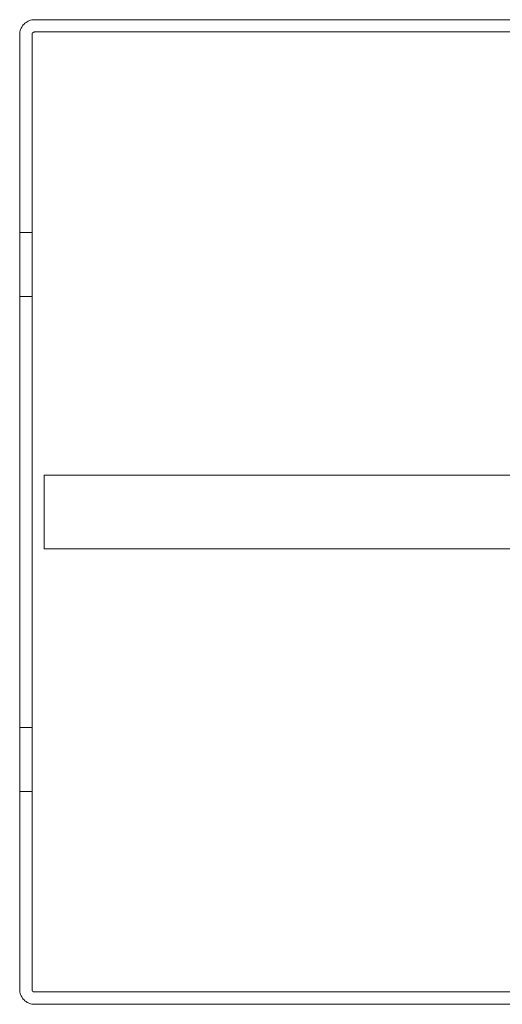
# Model space of a CAD drawing. Header units: millimetres. Extents: x -200 to 200, y -195 to 205.
# Tile 1 of 2: x -200 to -4, y -195 to 205. Entities that reach past the tile are written whole.
import ezdxf

# ---------------------------------------------------------------- set-up
doc = ezdxf.new("R2010")
doc.units = ezdxf.units.MM
doc.header["$LTSCALE"] = 25.4
doc.layers.add('Lighting-LED', color=7, linetype='Continuous', lineweight=5, true_color=0x000000)

# ---------------------------------------------------------------- blocks, each defined once
blk = doc.blocks.new('Group-2-1')
at = {"layer": 'Lighting-LED', "color": 7, "linetype": 'Continuous', "lineweight": 5, "transparency": 33554687}
for points, invisible_edges in [([(-27193.44, 17964.19, -370.45), (-27193.44, 17964.19, -435.45), (-27193.64, 17963.71, -435.45), (-27193.64, 17963.71, -370.45)], 5), ([(-27188.91, 17962.08, -435.45), (-27188.94, 17962, -435.45), (-27193.64, 17963.71, -435.45), (-27193.44, 17964.19, -435.45)], 10), ([(-27193.44, 17964.19, -370.45), (-27193.64, 17963.71, -370.45), (-27188.94, 17962, -370.45), (-27188.91, 17962.08, -370.45)], 10), ([(-27193.2, 17964.66, -370.45), (-27193.2, 17964.66, -435.45), (-27193.44, 17964.19, -435.45), (-27193.44, 17964.19, -370.45)], 5), ([(-27193.44, 17964.19, -435.45), (-27193.2, 17964.66, -435.45), (-27188.87, 17962.16, -435.45), (-27188.91, 17962.08, -435.45)], 10), ([(-27188.91, 17962.08, -370.45), (-27188.87, 17962.16, -370.45), (-27193.2, 17964.66, -370.45), (-27193.44, 17964.19, -370.45)], 10), ([(-27192.92, 17965.1, -370.45), (-27192.92, 17965.1, -435.45), (-27193.2, 17964.66, -435.45), (-27193.2, 17964.66, -370.45)], 5), ([(-27188.82, 17962.23, -435.45), (-27188.87, 17962.16, -435.45), (-27193.2, 17964.66, -435.45), (-27192.92, 17965.1, -435.45)], 10), ([(-27192.92, 17965.1, -370.45), (-27193.2, 17964.66, -370.45), (-27188.87, 17962.16, -370.45), (-27188.82, 17962.23, -370.45)], 10), ([(-27192.6, 17965.51, -370.45), (-27192.6, 17965.51, -435.45), (-27192.92, 17965.1, -435.45), (-27192.92, 17965.1, -370.45)], 5), ([(-27192.92, 17965.1, -435.45), (-27192.6, 17965.51, -435.45), (-27188.77, 17962.3, -435.45), (-27188.82, 17962.23, -435.45)], 10), ([(-27188.82, 17962.23, -370.45), (-27188.77, 17962.3, -370.45), (-27192.6, 17965.51, -370.45), (-27192.92, 17965.1, -370.45)], 10), ([(-27192.25, 17965.9, -370.45), (-27192.25, 17965.9, -435.45), (-27192.6, 17965.51, -435.45), (-27192.6, 17965.51, -370.45)], 5), ([(-27188.71, 17962.36, -435.45), (-27188.77, 17962.3, -435.45), (-27192.6, 17965.51, -435.45), (-27192.25, 17965.9, -435.45)], 10), ([(-27192.25, 17965.9, -370.45), (-27192.6, 17965.51, -370.45), (-27188.77, 17962.3, -370.45), (-27188.71, 17962.36, -370.45)], 10), ([(-27191.86, 17966.25, -370.45), (-27191.86, 17966.25, -435.45), (-27192.25, 17965.9, -435.45), (-27192.25, 17965.9, -370.45)], 5), ([(-27192.25, 17965.9, -435.45), (-27191.86, 17966.25, -435.45), (-27188.65, 17962.42, -435.45), (-27188.71, 17962.36, -435.45)], 10), ([(-27188.71, 17962.36, -370.45), (-27188.65, 17962.42, -370.45), (-27191.86, 17966.25, -370.45), (-27192.25, 17965.9, -370.45)], 10), ([(-27191.44, 17966.57, -370.45), (-27191.44, 17966.57, -435.45), (-27191.86, 17966.25, -435.45), (-27191.86, 17966.25, -370.45)], 5), ([(-27191.86, 17966.25, -435.45), (-27191.44, 17966.57, -435.45), (-27188.58, 17962.48, -435.45), (-27188.65, 17962.42, -435.45)], 10), ([(-27188.65, 17962.42, -370.45), (-27188.58, 17962.48, -370.45), (-27191.44, 17966.57, -370.45), (-27191.86, 17966.25, -370.45)], 10), ([(-27191, 17966.85, -370.45), (-27191, 17966.85, -435.45), (-27191.44, 17966.57, -435.45), (-27191.44, 17966.57, -370.45)], 5), ([(-27188.5, 17962.52, -435.45), (-27188.58, 17962.48, -435.45), (-27191.44, 17966.57, -435.45), (-27191, 17966.85, -435.45)], 10), ([(-27191, 17966.85, -370.45), (-27191.44, 17966.57, -370.45), (-27188.58, 17962.48, -370.45), (-27188.5, 17962.52, -370.45)], 10), ([(-27190.54, 17967.1, -370.45), (-27190.54, 17967.1, -435.45), (-27191, 17966.85, -435.45), (-27191, 17966.85, -370.45)], 5), ([(-27191, 17966.85, -435.45), (-27190.54, 17967.1, -435.45), (-27188.43, 17962.56, -435.45), (-27188.5, 17962.52, -435.45)], 10), ([(-27188.5, 17962.52, -370.45), (-27188.43, 17962.56, -370.45), (-27190.54, 17967.1, -370.45), (-27191, 17966.85, -370.45)], 10), ([(-27190.05, 17967.3, -370.45), (-27190.05, 17967.3, -435.45), (-27190.54, 17967.1, -435.45), (-27190.54, 17967.1, -370.45)], 5), ([(-27188.34, 17962.6, -435.45), (-27188.43, 17962.56, -435.45), (-27190.54, 17967.1, -435.45), (-27190.05, 17967.3, -435.45)], 10), ([(-27190.05, 17967.3, -370.45), (-27190.54, 17967.1, -370.45), (-27188.43, 17962.56, -370.45), (-27188.34, 17962.6, -370.45)], 10), ([(-27189.56, 17967.45, -370.45), (-27189.56, 17967.45, -435.45), (-27190.05, 17967.3, -435.45), (-27190.05, 17967.3, -370.45)], 5), ([(-27188.26, 17962.62, -435.45), (-27188.34, 17962.6, -435.45), (-27190.05, 17967.3, -435.45), (-27189.56, 17967.45, -435.45)], 10), ([(-27189.56, 17967.45, -370.45), (-27190.05, 17967.3, -370.45), (-27188.34, 17962.6, -370.45), (-27188.26, 17962.62, -370.45)], 10), ([(-27189.04, 17967.57, -370.45), (-27189.04, 17967.57, -435.45), (-27189.56, 17967.45, -435.45), (-27189.56, 17967.45, -370.45)], 5), ([(-27189.56, 17967.45, -435.45), (-27189.04, 17967.57, -435.45), (-27188.18, 17962.64, -435.45), (-27188.26, 17962.62, -435.45)], 10), ([(-27188.26, 17962.62, -370.45), (-27188.18, 17962.64, -370.45), (-27189.04, 17967.57, -370.45), (-27189.56, 17967.45, -370.45)], 10), ([(-27188.53, 17967.63, -370.45), (-27188.53, 17967.63, -435.45), (-27189.04, 17967.57, -435.45), (-27189.04, 17967.57, -370.45)], 5), ([(-27188.09, 17962.65, -435.45), (-27188.18, 17962.64, -435.45), (-27189.04, 17967.57, -435.45), (-27188.53, 17967.63, -435.45)], 10), ([(-27188.53, 17967.63, -370.45), (-27189.04, 17967.57, -370.45), (-27188.18, 17962.64, -370.45), (-27188.09, 17962.65, -370.45)], 10), ([(-27188, 17967.66, -370.45), (-27188, 17967.66, -435.45), (-27188.53, 17967.63, -435.45), (-27188.53, 17967.63, -370.45)], 4), ([(-27188, 17962.66, -435.45), (-27188.09, 17962.65, -435.45), (-27188.53, 17967.63, -435.45), (-27188, 17967.66, -435.45)], 10), ([(-27188, 17967.66, -370.45), (-27188.53, 17967.63, -370.45), (-27188.09, 17962.65, -370.45), (-27188, 17962.66, -370.45)], 10), ([(-27188, 17967.66, -435.45), (-26800, 17967.66, -435.45), (-26800, 17962.66, -435.45), (-27188, 17962.66, -435.45)], 10), ([(-26800, 17967.66, -370.45), (-27188, 17967.66, -370.45), (-27188, 17962.66, -370.45), (-26800, 17962.66, -370.45)], 10), ([(-27193.98, 17962.18, -370.45), (-27193.98, 17962.18, -435.45), (-27194, 17961.66, -435.45), (-27194, 17961.66, -370.45)], 1), ([(-27189, 17961.74, -435.45), (-27189, 17961.66, -435.45), (-27194, 17961.66, -435.45), (-27193.98, 17962.18, -435.45)], 10), ([(-27189, 17961.66, -370.45), (-27189, 17961.74, -370.45), (-27193.98, 17962.18, -370.45), (-27194, 17961.66, -370.45)], 10), ([(-27194, 17961.66, -435.45), (-27194, 17874.08, -373.41), (-27194, 17874.7, -372.84), (-27194, 17875.35, -372.32)], 9), ([(-27194, 17875.35, -372.32), (-27194, 17876.05, -371.87), (-27194, 17961.66, -435.45)], 10), ([(-27194, 17876.05, -371.87), (-27194, 17876.78, -371.47), (-27194, 17961.66, -435.45)], 10), ([(-27194, 17876.78, -371.47), (-27194, 17877.53, -371.14), (-27194, 17961.66, -435.45)], 10), ([(-27194, 17877.53, -371.14), (-27194, 17878.31, -370.87), (-27194, 17961.66, -435.45)], 10), ([(-27194, 17878.31, -370.87), (-27194, 17879.11, -370.67), (-27194, 17961.66, -435.45)], 10), ([(-27194, 17879.11, -370.67), (-27194, 17879.92, -370.53), (-27194, 17961.66, -435.45)], 10), ([(-27194, 17961.66, -435.45), (-27194, 17873.56, -373.98), (-27194, 17874.08, -373.41)], 9), ([(-27194, 17961.66, -435.45), (-27194, 17871.95, -376.39), (-27194, 17873.08, -374.59), (-27194, 17873.56, -373.98)], 9), ([(-27194, 17879.92, -370.53), (-27194, 17880.73, -370.46), (-27194, 17961.66, -435.45)], 10), ([(-27194, 17880.73, -370.46), (-27194, 17881.19, -370.45), (-27194, 17961.66, -435.45)], 10), ([(-27194, 17961.66, -435.45), (-27194, 17573.66, -435.45), (-27194, 17679.18, -385.43), (-27194, 17680.11, -385.45)], 10), ([(-27194, 17680.11, -385.45), (-27194, 17855.21, -385.45), (-27194, 17961.66, -435.45)], 10), ([(-27194, 17961.66, -435.45), (-27194, 17871, -377.72), (-27194, 17871.95, -376.39)], 9), ([(-27194, 17961.66, -435.45), (-27194, 17869.94, -378.97), (-27194, 17871, -377.72)], 9), ([(-27194, 17961.66, -435.45), (-27194, 17868.78, -380.14), (-27194, 17869.94, -378.97)], 9), ([(-27194, 17855.21, -385.45), (-27194, 17856.77, -385.39), (-27194, 17961.66, -435.45)], 10), ([(-27194, 17961.66, -435.45), (-27194, 17867.52, -381.21), (-27194, 17868.78, -380.14)], 9), ([(-27194, 17961.66, -435.45), (-27194, 17866.18, -382.17), (-27194, 17867.52, -381.21)], 9), ([(-27194, 17961.66, -435.45), (-27194, 17864.76, -383.02), (-27194, 17866.18, -382.17)], 9), ([(-27194, 17961.66, -435.45), (-27194, 17863.26, -383.75), (-27194, 17864.76, -383.02)], 9), ([(-27194, 17961.66, -435.45), (-27194, 17861.7, -384.36), (-27194, 17863.26, -383.75)], 9), ([(-27194, 17961.66, -435.45), (-27194, 17860.1, -384.84), (-27194, 17861.7, -384.36)], 9), ([(-27194, 17961.66, -435.45), (-27194, 17858.45, -385.18), (-27194, 17860.1, -384.84)], 9), ([(-27194, 17856.77, -385.39), (-27194, 17858.45, -385.18), (-27194, 17961.66, -435.45)], 10), ([(-27194, 17881.19, -370.45), (-27194, 17961.66, -370.45), (-27194, 17961.66, -435.45)], 8), ([(-27194, 17573.66, -435.45), (-27194, 17961.66, -435.45), (-27189, 17961.66, -435.45), (-27189, 17573.66, -435.45)], 10), ([(-27194, 17961.66, -370.45), (-27194, 17881.19, -370.45), (-27189, 17881.19, -370.45), (-27189, 17961.66, -370.45)], 8), ([(-27193.91, 17962.7, -370.45), (-27193.91, 17962.7, -435.45), (-27193.98, 17962.18, -435.45), (-27193.98, 17962.18, -370.45)], 5), ([(-27193.98, 17962.18, -435.45), (-27193.91, 17962.7, -435.45), (-27188.99, 17961.83, -435.45), (-27189, 17961.74, -435.45)], 10), ([(-27189, 17961.74, -370.45), (-27188.99, 17961.83, -370.45), (-27193.91, 17962.7, -370.45), (-27193.98, 17962.18, -370.45)], 10), ([(-27193.8, 17963.21, -370.45), (-27193.8, 17963.21, -435.45), (-27193.91, 17962.7, -435.45), (-27193.91, 17962.7, -370.45)], 5), ([(-27188.97, 17961.92, -435.45), (-27188.99, 17961.83, -435.45), (-27193.91, 17962.7, -435.45), (-27193.8, 17963.21, -435.45)], 10), ([(-27193.8, 17963.21, -370.45), (-27193.91, 17962.7, -370.45), (-27188.99, 17961.83, -370.45), (-27188.97, 17961.92, -370.45)], 10), ([(-27193.64, 17963.71, -370.45), (-27193.64, 17963.71, -435.45), (-27193.8, 17963.21, -435.45), (-27193.8, 17963.21, -370.45)], 5), ([(-27193.8, 17963.21, -435.45), (-27193.64, 17963.71, -435.45), (-27188.94, 17962, -435.45), (-27188.97, 17961.92, -435.45)], 10), ([(-27188.97, 17961.92, -370.45), (-27188.94, 17962, -370.45), (-27193.64, 17963.71, -370.45), (-27193.8, 17963.21, -370.45)], 10), ([(-27189, 17961.74, -370.45), (-27189, 17961.74, -435.45), (-27188.99, 17961.83, -435.45), (-27188.99, 17961.83, -370.45)], 5), ([(-27189, 17961.66, -370.45), (-27189, 17961.66, -435.45), (-27189, 17961.74, -435.45), (-27189, 17961.74, -370.45)], 4), ([(-27189, 17961.66, -435.45), (-27189, 17876.05, -371.87), (-27189, 17875.35, -372.32)], 9), ([(-27189, 17961.66, -435.45), (-27189, 17876.78, -371.47), (-27189, 17876.05, -371.87)], 9), ([(-27189, 17961.66, -435.45), (-27189, 17877.53, -371.14), (-27189, 17876.78, -371.47)], 9), ([(-27189, 17961.66, -435.45), (-27189, 17878.31, -370.87), (-27189, 17877.53, -371.14)], 9), ([(-27189, 17961.66, -435.45), (-27189, 17879.11, -370.67), (-27189, 17878.31, -370.87)], 9), ([(-27189, 17961.66, -435.45), (-27189, 17879.92, -370.53), (-27189, 17879.11, -370.67)], 9), ([(-27189, 17961.66, -435.45), (-27189, 17880.73, -370.46), (-27189, 17879.92, -370.53)], 9), ([(-27189, 17875.35, -372.32), (-27189, 17874.7, -372.84), (-27189, 17874.08, -373.41), (-27189, 17961.66, -435.45)], 12), ([(-27189, 17874.08, -373.41), (-27189, 17873.56, -373.98), (-27189, 17961.66, -435.45)], 10), ([(-27189, 17961.66, -435.45), (-27189, 17881.19, -370.45), (-27189, 17880.73, -370.46)], 9), ([(-27189, 17573.66, -435.45), (-27189, 17961.66, -435.45), (-27189, 17855.21, -385.45), (-27189, 17680.11, -385.45)], 10), ([(-27189, 17961.66, -435.45), (-27189, 17961.66, -370.45), (-27189, 17881.19, -370.45)], 8), ([(-27189, 17961.66, -435.45), (-27189, 17856.77, -385.39), (-27189, 17855.21, -385.45)], 9), ([(-27189, 17873.56, -373.98), (-27189, 17873.08, -374.59), (-27189, 17871.95, -376.39), (-27189, 17961.66, -435.45)], 12), ([(-27189, 17871.95, -376.39), (-27189, 17871, -377.72), (-27189, 17961.66, -435.45)], 10), ([(-27189, 17961.66, -435.45), (-27189, 17858.45, -385.18), (-27189, 17856.77, -385.39)], 9), ([(-27189, 17871, -377.72), (-27189, 17869.94, -378.97), (-27189, 17961.66, -435.45)], 10), ([(-27189, 17869.94, -378.97), (-27189, 17868.78, -380.14), (-27189, 17961.66, -435.45)], 10), ([(-27189, 17868.78, -380.14), (-27189, 17867.52, -381.21), (-27189, 17961.66, -435.45)], 10), ([(-27189, 17867.52, -381.21), (-27189, 17866.18, -382.17), (-27189, 17961.66, -435.45)], 10), ([(-27189, 17866.18, -382.17), (-27189, 17864.76, -383.02), (-27189, 17961.66, -435.45)], 10), ([(-27189, 17864.76, -383.02), (-27189, 17863.26, -383.75), (-27189, 17961.66, -435.45)], 10), ([(-27189, 17863.26, -383.75), (-27189, 17861.7, -384.36), (-27189, 17961.66, -435.45)], 10), ([(-27189, 17861.7, -384.36), (-27189, 17860.1, -384.84), (-27189, 17961.66, -435.45)], 10), ([(-27189, 17860.1, -384.84), (-27189, 17858.45, -385.18), (-27189, 17961.66, -435.45)], 10), ([(-27188.99, 17961.83, -370.45), (-27188.99, 17961.83, -435.45), (-27188.97, 17961.92, -435.45), (-27188.97, 17961.92, -370.45)], 5), ([(-27188.97, 17961.92, -370.45), (-27188.97, 17961.92, -435.45), (-27188.94, 17962, -435.45), (-27188.94, 17962, -370.45)], 5), ([(-27188.94, 17962, -370.45), (-27188.94, 17962, -435.45), (-27188.91, 17962.08, -435.45), (-27188.91, 17962.08, -370.45)], 5), ([(-27188.91, 17962.08, -370.45), (-27188.91, 17962.08, -435.45), (-27188.87, 17962.16, -435.45), (-27188.87, 17962.16, -370.45)], 5), ([(-27188.87, 17962.16, -370.45), (-27188.87, 17962.16, -435.45), (-27188.82, 17962.23, -435.45), (-27188.82, 17962.23, -370.45)], 5), ([(-27188.82, 17962.23, -370.45), (-27188.82, 17962.23, -435.45), (-27188.77, 17962.3, -435.45), (-27188.77, 17962.3, -370.45)], 5), ([(-27188.77, 17962.3, -370.45), (-27188.77, 17962.3, -435.45), (-27188.71, 17962.36, -435.45), (-27188.71, 17962.36, -370.45)], 5), ([(-27188.71, 17962.36, -370.45), (-27188.71, 17962.36, -435.45), (-27188.65, 17962.42, -435.45), (-27188.65, 17962.42, -370.45)], 5), ([(-27188.65, 17962.42, -370.45), (-27188.65, 17962.42, -435.45), (-27188.58, 17962.48, -435.45), (-27188.58, 17962.48, -370.45)], 5), ([(-27188.58, 17962.48, -370.45), (-27188.58, 17962.48, -435.45), (-27188.5, 17962.52, -435.45), (-27188.5, 17962.52, -370.45)], 5), ([(-27188.5, 17962.52, -370.45), (-27188.5, 17962.52, -435.45), (-27188.43, 17962.56, -435.45), (-27188.43, 17962.56, -370.45)], 5), ([(-27188.43, 17962.56, -370.45), (-27188.43, 17962.56, -435.45), (-27188.34, 17962.6, -435.45), (-27188.34, 17962.6, -370.45)], 5), ([(-27188.34, 17962.6, -370.45), (-27188.34, 17962.6, -435.45), (-27188.26, 17962.62, -435.45), (-27188.26, 17962.62, -370.45)], 5), ([(-27188.26, 17962.62, -370.45), (-27188.26, 17962.62, -435.45), (-27188.18, 17962.64, -435.45), (-27188.18, 17962.64, -370.45)], 5), ([(-27188.18, 17962.64, -370.45), (-27188.18, 17962.64, -435.45), (-27188.09, 17962.65, -435.45), (-27188.09, 17962.65, -370.45)], 5), ([(-27188.09, 17962.65, -370.45), (-27188.09, 17962.65, -435.45), (-27188, 17962.66, -435.45), (-27188, 17962.66, -370.45)], 1), ([(-27189, 17881.19, -370.45), (-27194, 17881.19, -370.45), (-27194, 17880.73, -370.46), (-27189, 17880.73, -370.46)], 4), ([(-27189, 17880.73, -370.46), (-27194, 17880.73, -370.46), (-27194, 17879.92, -370.53), (-27189, 17879.92, -370.53)], 5), ([(-27189, 17879.92, -370.53), (-27194, 17879.92, -370.53), (-27194, 17879.11, -370.67), (-27189, 17879.11, -370.67)], 5), ([(-27189, 17879.11, -370.67), (-27194, 17879.11, -370.67), (-27194, 17878.31, -370.87), (-27189, 17878.31, -370.87)], 5), ([(-27189, 17878.31, -370.87), (-27194, 17878.31, -370.87), (-27194, 17877.53, -371.14), (-27189, 17877.53, -371.14)], 5), ([(-27189, 17877.53, -371.14), (-27194, 17877.53, -371.14), (-27194, 17876.78, -371.47), (-27189, 17876.78, -371.47)], 5), ([(-27189, 17876.78, -371.47), (-27194, 17876.78, -371.47), (-27194, 17876.05, -371.87), (-27189, 17876.05, -371.87)], 5), ([(-27189, 17876.05, -371.87), (-27194, 17876.05, -371.87), (-27194, 17875.35, -372.32), (-27189, 17875.35, -372.32)], 5), ([(-27189, 17875.35, -372.32), (-27194, 17875.35, -372.32), (-27194, 17874.7, -372.84), (-27189, 17874.7, -372.84)], 5), ([(-27189, 17874.7, -372.84), (-27194, 17874.7, -372.84), (-27194, 17874.08, -373.41), (-27189, 17874.08, -373.41)], 5), ([(-27189, 17874.08, -373.41), (-27194, 17874.08, -373.41), (-27194, 17873.56, -373.98), (-27189, 17873.56, -373.98)], 5), ([(-27189, 17873.56, -373.98), (-27194, 17873.56, -373.98), (-27194, 17873.08, -374.59), (-27189, 17873.08, -374.59)], 5), ([(-27189, 17873.08, -374.59), (-27194, 17873.08, -374.59), (-27194, 17871.95, -376.39), (-27189, 17871.95, -376.39)], 5), ([(-27189, 17871.95, -376.39), (-27194, 17871.95, -376.39), (-27194, 17871, -377.72), (-27189, 17871, -377.72)], 5), ([(-27189, 17871, -377.72), (-27194, 17871, -377.72), (-27194, 17869.94, -378.97), (-27189, 17869.94, -378.97)], 5), ([(-27189, 17869.94, -378.97), (-27194, 17869.94, -378.97), (-27194, 17868.78, -380.14), (-27189, 17868.78, -380.14)], 5), ([(-27189, 17868.78, -380.14), (-27194, 17868.78, -380.14), (-27194, 17867.52, -381.21), (-27189, 17867.52, -381.21)], 5), ([(-27189, 17867.52, -381.21), (-27194, 17867.52, -381.21), (-27194, 17866.18, -382.17), (-27189, 17866.18, -382.17)], 5), ([(-27189, 17866.18, -382.17), (-27194, 17866.18, -382.17), (-27194, 17864.76, -383.02), (-27189, 17864.76, -383.02)], 5), ([(-27189, 17864.76, -383.02), (-27194, 17864.76, -383.02), (-27194, 17863.26, -383.75), (-27189, 17863.26, -383.75)], 5), ([(-27189, 17863.26, -383.75), (-27194, 17863.26, -383.75), (-27194, 17861.7, -384.36), (-27189, 17861.7, -384.36)], 5), ([(-27189, 17861.7, -384.36), (-27194, 17861.7, -384.36), (-27194, 17860.1, -384.84), (-27189, 17860.1, -384.84)], 5), ([(-27189, 17860.1, -384.84), (-27194, 17860.1, -384.84), (-27194, 17858.45, -385.18), (-27189, 17858.45, -385.18)], 5), ([(-27189, 17858.45, -385.18), (-27194, 17858.45, -385.18), (-27194, 17856.77, -385.39), (-27189, 17856.77, -385.39)], 5), ([(-27189, 17856.77, -385.39), (-27194, 17856.77, -385.39), (-27194, 17855.21, -385.45), (-27189, 17855.21, -385.45)], 1), ([(-27189, 17680.11, -385.45), (-27194, 17680.11, -385.45), (-27194, 17679.18, -385.43), (-27189, 17679.18, -385.43)], 4), ([(-27189, 17680.11, -385.45), (-27189, 17679.18, -385.43), (-27189, 17573.66, -435.45)], 10), ([(-27189, 17679.18, -385.43), (-27194, 17679.18, -385.43), (-27194, 17677.56, -385.28), (-27189, 17677.56, -385.28)], 5), ([(-27194, 17573.66, -435.45), (-27194, 17677.56, -385.28), (-27194, 17679.18, -385.43)], 9), ([(-27189, 17677.56, -385.28), (-27194, 17677.56, -385.28), (-27194, 17675.95, -385.01), (-27189, 17675.95, -385.01)], 5), ([(-27194, 17573.66, -435.45), (-27194, 17675.95, -385.01), (-27194, 17677.56, -385.28)], 9), ([(-27189, 17679.18, -385.43), (-27189, 17677.56, -385.28), (-27189, 17573.66, -435.45)], 10), ([(-27189, 17677.56, -385.28), (-27189, 17675.95, -385.01), (-27189, 17573.66, -435.45)], 10), ([(-27189, 17675.95, -385.01), (-27194, 17675.95, -385.01), (-27194, 17674.36, -384.6), (-27189, 17674.36, -384.6)], 5), ([(-27194, 17573.66, -435.45), (-27194, 17674.36, -384.6), (-27194, 17675.95, -385.01)], 9), ([(-27189, 17674.36, -384.6), (-27194, 17674.36, -384.6), (-27194, 17672.8, -384.06), (-27189, 17672.8, -384.06)], 5), ([(-27194, 17573.66, -435.45), (-27194, 17672.8, -384.06), (-27194, 17674.36, -384.6)], 9), ([(-27189, 17672.8, -384.06), (-27194, 17672.8, -384.06), (-27194, 17671.29, -383.4), (-27189, 17671.29, -383.4)], 5), ([(-27194, 17573.66, -435.45), (-27194, 17671.29, -383.4), (-27194, 17672.8, -384.06)], 9), ([(-27189, 17675.95, -385.01), (-27189, 17674.36, -384.6), (-27189, 17573.66, -435.45)], 10), ([(-27189, 17674.36, -384.6), (-27189, 17672.8, -384.06), (-27189, 17573.66, -435.45)], 10), ([(-27189, 17672.8, -384.06), (-27189, 17671.29, -383.4), (-27189, 17573.66, -435.45)], 10), ([(-27189, 17671.29, -383.4), (-27194, 17671.29, -383.4), (-27194, 17669.83, -382.6), (-27189, 17669.83, -382.6)], 5), ([(-27194, 17573.66, -435.45), (-27194, 17669.83, -382.6), (-27194, 17671.29, -383.4)], 9), ([(-27189, 17669.83, -382.6), (-27194, 17669.83, -382.6), (-27194, 17668.44, -381.69), (-27189, 17668.44, -381.69)], 5), ([(-27194, 17573.66, -435.45), (-27194, 17668.44, -381.69), (-27194, 17669.83, -382.6)], 9), ([(-27189, 17668.44, -381.69), (-27194, 17668.44, -381.69), (-27194, 17667.12, -380.66), (-27189, 17667.12, -380.66)], 5), ([(-27194, 17667.12, -380.66), (-27194, 17668.44, -381.69), (-27194, 17573.66, -435.45)], 10), ([(-27189, 17671.29, -383.4), (-27189, 17669.83, -382.6), (-27189, 17573.66, -435.45)], 10), ([(-27189, 17669.83, -382.6), (-27189, 17668.44, -381.69), (-27189, 17573.66, -435.45)], 10), ([(-27189, 17573.66, -435.45), (-27189, 17668.44, -381.69), (-27189, 17667.12, -380.66)], 9), ([(-27189, 17667.12, -380.66), (-27194, 17667.12, -380.66), (-27194, 17665.91, -379.53), (-27189, 17665.91, -379.53)], 5), ([(-27194, 17665.91, -379.53), (-27194, 17667.12, -380.66), (-27194, 17573.66, -435.45)], 10), ([(-27189, 17665.91, -379.53), (-27194, 17665.91, -379.53), (-27194, 17665.9, -379.52), (-27189, 17665.9, -379.52)], 5), ([(-27194, 17573.66, -435.45), (-27194, 17665.9, -379.52), (-27194, 17665.91, -379.53)], 9), ([(-27189, 17665.9, -379.52), (-27194, 17665.9, -379.52), (-27194, 17664.77, -378.28), (-27189, 17664.77, -378.28)], 5), ([(-27194, 17573.66, -435.45), (-27194, 17664.77, -378.28), (-27194, 17665.9, -379.52)], 9), ([(-27189, 17664.77, -378.28), (-27194, 17664.77, -378.28), (-27194, 17663.81, -377.04), (-27189, 17663.81, -377.04)], 5), ([(-27194, 17573.66, -435.45), (-27194, 17663.81, -377.04), (-27194, 17664.77, -378.28)], 9), ([(-27189, 17573.66, -435.45), (-27189, 17667.12, -380.66), (-27189, 17665.91, -379.53)], 9), ([(-27189, 17665.91, -379.53), (-27189, 17665.9, -379.52), (-27189, 17573.66, -435.45)], 10), ([(-27189, 17665.9, -379.52), (-27189, 17664.77, -378.28), (-27189, 17573.66, -435.45)], 10), ([(-27189, 17664.77, -378.28), (-27189, 17663.81, -377.04), (-27189, 17573.66, -435.45)], 10), ([(-27189, 17663.81, -377.04), (-27194, 17663.81, -377.04), (-27194, 17662.5, -374.98), (-27189, 17662.5, -374.98)], 5), ([(-27194, 17662.5, -374.98), (-27194, 17663.81, -377.04), (-27194, 17573.66, -435.45)], 10), ([(-27189, 17662.5, -374.98), (-27194, 17662.5, -374.98), (-27194, 17662.03, -374.31), (-27189, 17662.03, -374.31)], 5), ([(-27194, 17662.03, -374.31), (-27194, 17662.5, -374.98), (-27194, 17573.66, -435.45)], 10), ([(-27189, 17662.03, -374.31), (-27194, 17662.03, -374.31), (-27194, 17661.5, -373.69), (-27189, 17661.5, -373.69)], 5), ([(-27194, 17661.5, -373.69), (-27194, 17662.03, -374.31), (-27194, 17573.66, -435.45)], 10), ([(-27189, 17661.5, -373.69), (-27194, 17661.5, -373.69), (-27194, 17660.91, -373.1), (-27189, 17660.91, -373.1)], 5), ([(-27194, 17660.91, -373.1), (-27194, 17661.5, -373.69), (-27194, 17573.66, -435.45)], 10), ([(-27189, 17660.91, -373.1), (-27194, 17660.91, -373.1), (-27194, 17660.29, -372.57), (-27189, 17660.29, -372.57)], 5), ([(-27194, 17660.29, -372.57), (-27194, 17660.91, -373.1), (-27194, 17573.66, -435.45)], 10), ([(-27189, 17660.29, -372.57), (-27194, 17660.29, -372.57), (-27194, 17659.62, -372.09), (-27189, 17659.62, -372.09)], 5), ([(-27194, 17659.62, -372.09), (-27194, 17660.29, -372.57), (-27194, 17573.66, -435.45)], 10), ([(-27189, 17573.66, -435.45), (-27189, 17663.81, -377.04), (-27189, 17662.5, -374.98)], 9), ([(-27189, 17573.66, -435.45), (-27189, 17662.5, -374.98), (-27189, 17662.03, -374.31)], 9), ([(-27189, 17573.66, -435.45), (-27189, 17662.03, -374.31), (-27189, 17661.5, -373.69)], 9), ([(-27189, 17573.66, -435.45), (-27189, 17661.5, -373.69), (-27189, 17660.91, -373.1)], 9), ([(-27189, 17573.66, -435.45), (-27189, 17660.91, -373.1), (-27189, 17660.29, -372.57)], 9), ([(-27189, 17573.66, -435.45), (-27189, 17660.29, -372.57), (-27189, 17659.62, -372.09)], 9), ([(-27189, 17659.62, -372.09), (-27194, 17659.62, -372.09), (-27194, 17658.9, -371.66), (-27189, 17658.9, -371.66)], 5), ([(-27194, 17658.9, -371.66), (-27194, 17659.62, -372.09), (-27194, 17573.66, -435.45)], 10), ([(-27189, 17658.9, -371.66), (-27194, 17658.9, -371.66), (-27194, 17658.16, -371.29), (-27189, 17658.16, -371.29)], 5), ([(-27194, 17658.16, -371.29), (-27194, 17658.9, -371.66), (-27194, 17573.66, -435.45)], 10), ([(-27189, 17658.16, -371.29), (-27194, 17658.16, -371.29), (-27194, 17657.38, -370.99), (-27189, 17657.38, -370.99)], 5), ([(-27194, 17657.38, -370.99), (-27194, 17658.16, -371.29), (-27194, 17573.66, -435.45)], 10), ([(-27189, 17657.38, -370.99), (-27194, 17657.38, -370.99), (-27194, 17656.57, -370.75), (-27189, 17656.57, -370.75)], 5), ([(-27194, 17656.57, -370.75), (-27194, 17657.38, -370.99), (-27194, 17573.66, -435.45)], 10), ([(-27189, 17656.57, -370.75), (-27194, 17656.57, -370.75), (-27194, 17655.75, -370.58), (-27189, 17655.75, -370.58)], 5), ([(-27194, 17573.66, -435.45), (-27194, 17654.91, -370.48), (-27194, 17655.75, -370.58), (-27194, 17656.57, -370.75)], 9), ([(-27189, 17573.66, -435.45), (-27189, 17659.62, -372.09), (-27189, 17658.9, -371.66)], 9), ([(-27189, 17573.66, -435.45), (-27189, 17658.9, -371.66), (-27189, 17658.16, -371.29)], 9), ([(-27189, 17573.66, -435.45), (-27189, 17658.16, -371.29), (-27189, 17657.38, -370.99)], 9), ([(-27189, 17573.66, -435.45), (-27189, 17657.38, -370.99), (-27189, 17656.57, -370.75)], 9), ([(-27189, 17656.57, -370.75), (-27189, 17655.75, -370.58), (-27189, 17654.91, -370.48), (-27189, 17573.66, -435.45)], 12), ([(-27189, 17655.75, -370.58), (-27194, 17655.75, -370.58), (-27194, 17654.91, -370.48), (-27189, 17654.91, -370.48)], 5), ([(-27189, 17654.91, -370.48), (-27194, 17654.91, -370.48), (-27194, 17654.13, -370.45), (-27189, 17654.13, -370.45)], 1), ([(-27194, 17573.66, -435.45), (-27194, 17654.13, -370.45), (-27194, 17654.91, -370.48)], 9), ([(-27194, 17573.66, -435.45), (-27194, 17573.66, -370.45), (-27194, 17654.13, -370.45)], 8), ([(-27189, 17573.66, -370.45), (-27189, 17654.13, -370.45), (-27194, 17654.13, -370.45), (-27194, 17573.66, -370.45)], 8), ([(-27189, 17654.91, -370.48), (-27189, 17654.13, -370.45), (-27189, 17573.66, -435.45)], 10), ([(-27189, 17654.13, -370.45), (-27189, 17573.66, -370.45), (-27189, 17573.66, -435.45)], 8), ([(-27194, 17573.66, -370.45), (-27194, 17573.66, -435.45), (-27193.98, 17573.13, -435.45), (-27193.98, 17573.13, -370.45)], 4), ([(-27189, 17573.66, -435.45), (-27189, 17573.57, -435.45), (-27193.98, 17573.13, -435.45), (-27194, 17573.66, -435.45)], 10), ([(-27194, 17573.66, -370.45), (-27193.98, 17573.13, -370.45), (-27189, 17573.57, -370.45), (-27189, 17573.66, -370.45)], 10), ([(-27189, 17573.57, -435.45), (-27188.99, 17573.48, -435.45), (-27193.91, 17572.62, -435.45), (-27193.98, 17573.13, -435.45)], 10), ([(-27193.98, 17573.13, -370.45), (-27193.91, 17572.62, -370.45), (-27188.99, 17573.48, -370.45), (-27189, 17573.57, -370.45)], 10), ([(-27193.98, 17573.13, -370.45), (-27193.98, 17573.13, -435.45), (-27193.91, 17572.62, -435.45), (-27193.91, 17572.62, -370.45)], 5), ([(-27193.8, 17572.1, -435.45), (-27193.91, 17572.62, -435.45), (-27188.99, 17573.48, -435.45), (-27188.97, 17573.4, -435.45)], 10), ([(-27188.97, 17573.4, -370.45), (-27188.99, 17573.48, -370.45), (-27193.91, 17572.62, -370.45), (-27193.8, 17572.1, -370.45)], 10), ([(-27193.91, 17572.62, -370.45), (-27193.91, 17572.62, -435.45), (-27193.8, 17572.1, -435.45), (-27193.8, 17572.1, -370.45)], 5), ([(-27188.97, 17573.4, -435.45), (-27188.94, 17573.32, -435.45), (-27193.64, 17571.61, -435.45), (-27193.8, 17572.1, -435.45)], 10), ([(-27193.8, 17572.1, -370.45), (-27193.64, 17571.61, -370.45), (-27188.94, 17573.32, -370.45), (-27188.97, 17573.4, -370.45)], 10), ([(-27193.8, 17572.1, -370.45), (-27193.8, 17572.1, -435.45), (-27193.64, 17571.61, -435.45), (-27193.64, 17571.61, -370.45)], 5), ([(-27193.44, 17571.12, -435.45), (-27193.64, 17571.61, -435.45), (-27188.94, 17573.32, -435.45), (-27188.91, 17573.24, -435.45)], 10), ([(-27188.91, 17573.24, -370.45), (-27188.94, 17573.32, -370.45), (-27193.64, 17571.61, -370.45), (-27193.44, 17571.12, -370.45)], 10), ([(-27188.91, 17573.24, -435.45), (-27188.87, 17573.16, -435.45), (-27193.2, 17570.66, -435.45), (-27193.44, 17571.12, -435.45)], 10), ([(-27193.44, 17571.12, -370.45), (-27193.2, 17570.66, -370.45), (-27188.87, 17573.16, -370.45), (-27188.91, 17573.24, -370.45)], 10), ([(-27192.92, 17570.22, -435.45), (-27193.2, 17570.66, -435.45), (-27188.87, 17573.16, -435.45), (-27188.82, 17573.08, -435.45)], 10), ([(-27188.82, 17573.08, -370.45), (-27188.87, 17573.16, -370.45), (-27193.2, 17570.66, -370.45), (-27192.92, 17570.22, -370.45)], 10), ([(-27188.82, 17573.08, -435.45), (-27188.77, 17573.01, -435.45), (-27192.6, 17569.8, -435.45), (-27192.92, 17570.22, -435.45)], 10), ([(-27192.92, 17570.22, -370.45), (-27192.6, 17569.8, -370.45), (-27188.77, 17573.01, -370.45), (-27188.82, 17573.08, -370.45)], 10), ([(-27192.25, 17569.42, -435.45), (-27192.6, 17569.8, -435.45), (-27188.77, 17573.01, -435.45), (-27188.71, 17572.95, -435.45)], 10), ([(-27188.71, 17572.95, -370.45), (-27188.77, 17573.01, -370.45), (-27192.6, 17569.8, -370.45), (-27192.25, 17569.42, -370.45)], 10), ([(-27188.71, 17572.95, -435.45), (-27188.65, 17572.89, -435.45), (-27191.86, 17569.06, -435.45), (-27192.25, 17569.42, -435.45)], 10), ([(-27192.25, 17569.42, -370.45), (-27191.86, 17569.06, -370.45), (-27188.65, 17572.89, -370.45), (-27188.71, 17572.95, -370.45)], 10), ([(-27188.65, 17572.89, -435.45), (-27188.58, 17572.84, -435.45), (-27191.44, 17568.74, -435.45), (-27191.86, 17569.06, -435.45)], 10), ([(-27191.86, 17569.06, -370.45), (-27191.44, 17568.74, -370.45), (-27188.58, 17572.84, -370.45), (-27188.65, 17572.89, -370.45)], 10), ([(-27191, 17568.46, -435.45), (-27191.44, 17568.74, -435.45), (-27188.58, 17572.84, -435.45), (-27188.5, 17572.79, -435.45)], 10), ([(-27188.5, 17572.79, -370.45), (-27188.58, 17572.84, -370.45), (-27191.44, 17568.74, -370.45), (-27191, 17568.46, -370.45)], 10), ([(-27188.5, 17572.79, -435.45), (-27188.43, 17572.75, -435.45), (-27190.54, 17568.22, -435.45), (-27191, 17568.46, -435.45)], 10), ([(-27191, 17568.46, -370.45), (-27190.54, 17568.22, -370.45), (-27188.43, 17572.75, -370.45), (-27188.5, 17572.79, -370.45)], 10), ([(-27190.05, 17568.02, -435.45), (-27190.54, 17568.22, -435.45), (-27188.43, 17572.75, -435.45), (-27188.34, 17572.72, -435.45)], 10), ([(-27188.34, 17572.72, -370.45), (-27188.43, 17572.75, -370.45), (-27190.54, 17568.22, -370.45), (-27190.05, 17568.02, -370.45)], 10), ([(-27189.56, 17567.86, -435.45), (-27190.05, 17568.02, -435.45), (-27188.34, 17572.72, -435.45), (-27188.26, 17572.69, -435.45)], 10), ([(-27188.26, 17572.69, -370.45), (-27188.34, 17572.72, -370.45), (-27190.05, 17568.02, -370.45), (-27189.56, 17567.86, -370.45)], 10), ([(-27188.26, 17572.69, -435.45), (-27188.18, 17572.67, -435.45), (-27189.04, 17567.75, -435.45), (-27189.56, 17567.86, -435.45)], 10), ([(-27189.56, 17567.86, -370.45), (-27189.04, 17567.75, -370.45), (-27188.18, 17572.67, -370.45), (-27188.26, 17572.69, -370.45)], 10), ([(-27188.53, 17567.68, -435.45), (-27189.04, 17567.75, -435.45), (-27188.18, 17572.67, -435.45), (-27188.09, 17572.66, -435.45)], 10), ([(-27188.09, 17572.66, -370.45), (-27188.18, 17572.67, -370.45), (-27189.04, 17567.75, -370.45), (-27188.53, 17567.68, -370.45)], 10), ([(-27189, 17573.57, -370.45), (-27189, 17573.57, -435.45), (-27189, 17573.66, -435.45), (-27189, 17573.66, -370.45)], 1), ([(-27188.99, 17573.48, -370.45), (-27188.99, 17573.48, -435.45), (-27189, 17573.57, -435.45), (-27189, 17573.57, -370.45)], 5), ([(-27188.97, 17573.4, -370.45), (-27188.97, 17573.4, -435.45), (-27188.99, 17573.48, -435.45), (-27188.99, 17573.48, -370.45)], 5), ([(-27188.94, 17573.32, -370.45), (-27188.94, 17573.32, -435.45), (-27188.97, 17573.4, -435.45), (-27188.97, 17573.4, -370.45)], 5), ([(-27188.91, 17573.24, -370.45), (-27188.91, 17573.24, -435.45), (-27188.94, 17573.32, -435.45), (-27188.94, 17573.32, -370.45)], 5), ([(-27188.87, 17573.16, -370.45), (-27188.87, 17573.16, -435.45), (-27188.91, 17573.24, -435.45), (-27188.91, 17573.24, -370.45)], 5), ([(-27188.82, 17573.08, -370.45), (-27188.82, 17573.08, -435.45), (-27188.87, 17573.16, -435.45), (-27188.87, 17573.16, -370.45)], 5), ([(-27188.77, 17573.01, -370.45), (-27188.77, 17573.01, -435.45), (-27188.82, 17573.08, -435.45), (-27188.82, 17573.08, -370.45)], 5), ([(-27188.71, 17572.95, -370.45), (-27188.71, 17572.95, -435.45), (-27188.77, 17573.01, -435.45), (-27188.77, 17573.01, -370.45)], 5), ([(-27188.65, 17572.89, -370.45), (-27188.65, 17572.89, -435.45), (-27188.71, 17572.95, -435.45), (-27188.71, 17572.95, -370.45)], 5), ([(-27188.58, 17572.84, -370.45), (-27188.58, 17572.84, -435.45), (-27188.65, 17572.89, -435.45), (-27188.65, 17572.89, -370.45)], 5), ([(-27188.5, 17572.79, -370.45), (-27188.5, 17572.79, -435.45), (-27188.58, 17572.84, -435.45), (-27188.58, 17572.84, -370.45)], 5), ([(-27188, 17567.66, -435.45), (-27188.53, 17567.68, -435.45), (-27188.09, 17572.66, -435.45), (-27188, 17572.66, -435.45)], 10), ([(-27188, 17572.66, -370.45), (-27188.09, 17572.66, -370.45), (-27188.53, 17567.68, -370.45), (-27188, 17567.66, -370.45)], 10), ([(-27188.43, 17572.75, -370.45), (-27188.43, 17572.75, -435.45), (-27188.5, 17572.79, -435.45), (-27188.5, 17572.79, -370.45)], 5), ([(-27188.34, 17572.72, -370.45), (-27188.34, 17572.72, -435.45), (-27188.43, 17572.75, -435.45), (-27188.43, 17572.75, -370.45)], 5), ([(-27188.26, 17572.69, -370.45), (-27188.26, 17572.69, -435.45), (-27188.34, 17572.72, -435.45), (-27188.34, 17572.72, -370.45)], 5), ([(-27188.18, 17572.67, -370.45), (-27188.18, 17572.67, -435.45), (-27188.26, 17572.69, -435.45), (-27188.26, 17572.69, -370.45)], 5), ([(-27188.09, 17572.66, -370.45), (-27188.09, 17572.66, -435.45), (-27188.18, 17572.67, -435.45), (-27188.18, 17572.67, -370.45)], 5), ([(-27188, 17572.66, -370.45), (-27188, 17572.66, -435.45), (-27188.09, 17572.66, -435.45), (-27188.09, 17572.66, -370.45)], 4), ([(-26800, 17567.66, -435.45), (-27188, 17567.66, -435.45), (-27188, 17572.66, -435.45), (-26800, 17572.66, -435.45)], 10), ([(-26800, 17572.66, -370.45), (-27188, 17572.66, -370.45), (-27188, 17567.66, -370.45), (-26800, 17567.66, -370.45)], 10), ([(-27193.64, 17571.61, -370.45), (-27193.64, 17571.61, -435.45), (-27193.44, 17571.12, -435.45), (-27193.44, 17571.12, -370.45)], 5), ([(-27193.44, 17571.12, -370.45), (-27193.44, 17571.12, -435.45), (-27193.2, 17570.66, -435.45), (-27193.2, 17570.66, -370.45)], 5), ([(-27193.2, 17570.66, -370.45), (-27193.2, 17570.66, -435.45), (-27192.92, 17570.22, -435.45), (-27192.92, 17570.22, -370.45)], 5), ([(-27192.92, 17570.22, -370.45), (-27192.92, 17570.22, -435.45), (-27192.6, 17569.8, -435.45), (-27192.6, 17569.8, -370.45)], 5), ([(-27192.6, 17569.8, -370.45), (-27192.6, 17569.8, -435.45), (-27192.25, 17569.42, -435.45), (-27192.25, 17569.42, -370.45)], 5), ([(-27192.25, 17569.42, -370.45), (-27192.25, 17569.42, -435.45), (-27191.86, 17569.06, -435.45), (-27191.86, 17569.06, -370.45)], 5), ([(-27191.86, 17569.06, -370.45), (-27191.86, 17569.06, -435.45), (-27191.44, 17568.74, -435.45), (-27191.44, 17568.74, -370.45)], 5), ([(-27191.44, 17568.74, -370.45), (-27191.44, 17568.74, -435.45), (-27191, 17568.46, -435.45), (-27191, 17568.46, -370.45)], 5), ([(-27191, 17568.46, -370.45), (-27191, 17568.46, -435.45), (-27190.54, 17568.22, -435.45), (-27190.54, 17568.22, -370.45)], 5), ([(-27190.54, 17568.22, -370.45), (-27190.54, 17568.22, -435.45), (-27190.05, 17568.02, -435.45), (-27190.05, 17568.02, -370.45)], 5), ([(-27190.05, 17568.02, -370.45), (-27190.05, 17568.02, -435.45), (-27189.56, 17567.86, -435.45), (-27189.56, 17567.86, -370.45)], 5), ([(-27189.56, 17567.86, -370.45), (-27189.56, 17567.86, -435.45), (-27189.04, 17567.75, -435.45), (-27189.04, 17567.75, -370.45)], 5), ([(-27189.04, 17567.75, -370.45), (-27189.04, 17567.75, -435.45), (-27188.53, 17567.68, -435.45), (-27188.53, 17567.68, -370.45)], 5), ([(-27188.53, 17567.68, -370.45), (-27188.53, 17567.68, -435.45), (-27188, 17567.66, -435.45), (-27188, 17567.66, -370.45)], 1)]:
    blk.add_3dface(points, dxfattribs=dict(at, invisible_edges=invisible_edges))
for points in [[(-26800, 17967.66, -370.45), (-26800, 17967.66, -435.45), (-27188, 17967.66, -435.45), (-27188, 17967.66, -370.45)], [(-27188, 17962.66, -370.45), (-27188, 17962.66, -435.45), (-26800, 17962.66, -435.45), (-26800, 17962.66, -370.45)], [(-27194, 17855.21, -385.45), (-27194, 17680.11, -385.45), (-27189, 17680.11, -385.45), (-27189, 17855.21, -385.45)], [(-27184, 17782.66, -435.45), (-26804.01, 17782.66, -435.45), (-26804.01, 17752.66, -435.45), (-27184, 17752.66, -435.45)], [(-27184, 17782.66, -385.45), (-26804.01, 17782.66, -385.45), (-26804.01, 17782.66, -435.45), (-27184, 17782.66, -435.45)], [(-27184, 17752.66, -385.45), (-26804.01, 17752.66, -385.45), (-26804.01, 17782.66, -385.45), (-27184, 17782.66, -385.45)], [(-27184, 17752.66, -385.45), (-27184, 17782.66, -385.45), (-27184, 17782.66, -435.45), (-27184, 17752.66, -435.45)], [(-27184, 17752.66, -435.45), (-26804.01, 17752.66, -435.45), (-26804.01, 17752.66, -385.45), (-27184, 17752.66, -385.45)], [(-26800, 17572.66, -370.45), (-26800, 17572.66, -435.45), (-27188, 17572.66, -435.45), (-27188, 17572.66, -370.45)], [(-27188, 17567.66, -370.45), (-27188, 17567.66, -435.45), (-26800, 17567.66, -435.45), (-26800, 17567.66, -370.45)]]:
    blk.add_3dface(points, dxfattribs=at)
at = {"layer": 'Lighting-LED', "color": 0, "flags": 1}
for tag in ['Yoke', '3D_Symbol_Name', 'Weight', 'Weight', 'Wattage', 'Candlepower', 'Body', 'Model_Name', 'Frame_Size', 'Device_Type', 'Beam_Angle', 'Field_Angle', 'Remarks', 'Beam_Angle_2', 'Field_Angle_2', 'Num_Channels', 'FixtureID', 'Frame_Size', 'Base', 'Lens', 'Inst_Type', 'Lamp']:
    blk.add_attdef(tag, (-6804.37, 17756.47), '', height=0.18, dxfattribs=at)

msp = doc.modelspace()

# ---------------------------------------------------------------- block references
at = {"layer": 'Lighting-LED', "color": 7, "transparency": 33554687}
msp.add_blockref('Group-2-1', (26994, -17762.66), dxfattribs=at)

doc.saveas('drawing.dxf')
